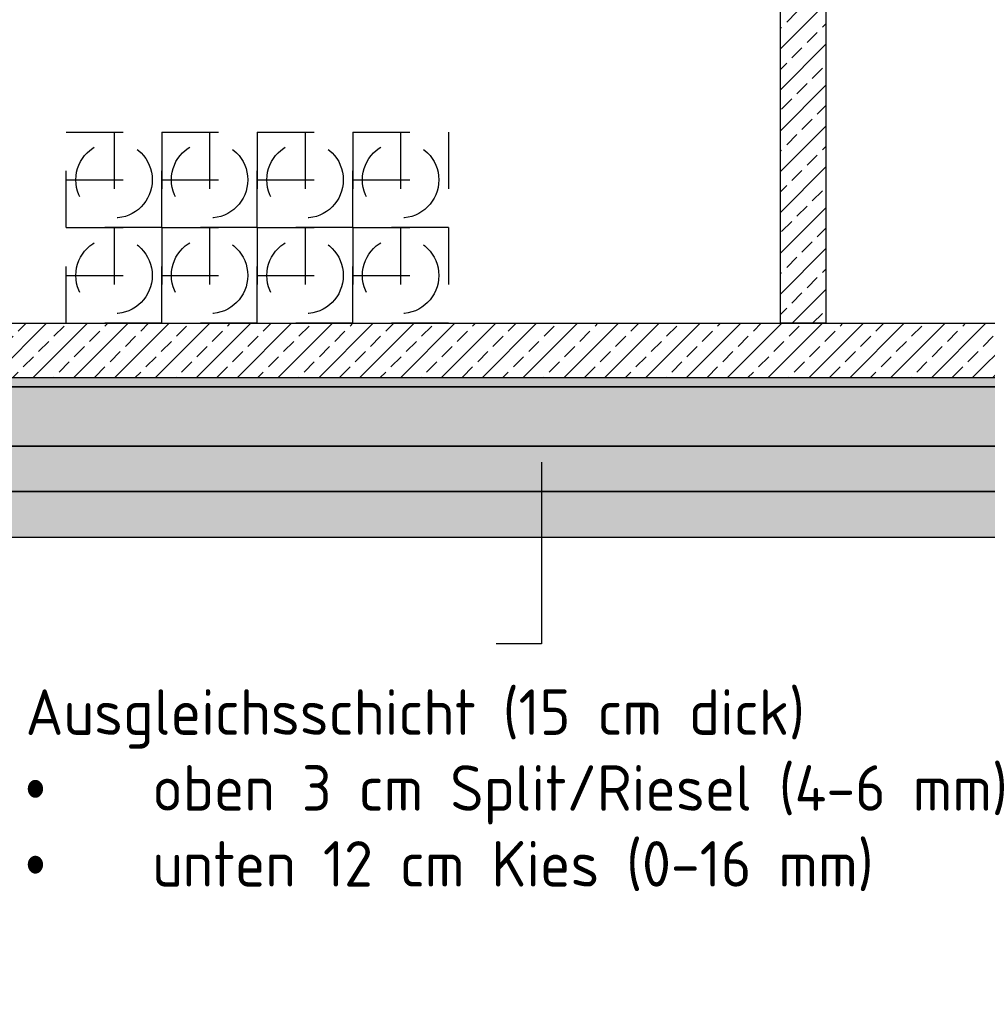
# Model space of a CAD drawing. Header units: metres. Extents: x -8 to 23.9, y -5.1 to 15.4.
# Tile 10 of 25: x -1.1 to 1, y 8.1 to 10.3. Entities that reach past the tile are written whole.
import ezdxf
from ezdxf import colors
from ezdxf.entities.mleader import LeaderData, LeaderLine
from ezdxf.math import Vec2, Vec3

# ---------------------------------------------------------------- set-up
doc = ezdxf.new("R2010")
doc.units = ezdxf.units.M
doc.linetypes.add('VERDECKT2', pattern=[0.1875, 0.125, -0.06250000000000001])
doc.layers.add('LAYOUT Kein Druck', color=5, linetype='Continuous', plot=False)
for name, color, linetype in [('SCHNITT RV Beistellung', 5, 'Continuous'), ('SCHNITT_BAU Bestand', 7, 'Continuous'), ('SCHNITT_BAU Neubau', 1, 'Continuous')]:
    doc.layers.add(name, color=color, linetype=linetype)
doc.styles.get("Standard").update_dxf_attribs({"font": 'isocpeur.ttf'})
doc.dimstyles.new('Beschriftung', dxfattribs={"dimscale": 0, "dimtxt": 1, "dimasz": 1, "dimexe": 1, "dimexo": 1, "dimgap": 1, "dimtad": 0, "dimtoh": 1, "dimzin": 1, "dimtxsty": 'Standard', "dimcen": 1, "dimadec": 0, "dimazin": 0, "dimtfac": 1, "dimtofl": 0, "dimtmove": 0, "dimatfit": 3, "dimfxl": 1, "dimfxlon": 1, "dimtfill": 1, "dimtolj": 1, "dimtzin": 0, "dimarcsym": 0})

# ---------------------------------------------------------------- blocks, each defined once
blk = doc.blocks.new('*D66')
at = {"layer": 'Defpoints', "color": 0, "transparency": 16777216}
for p in [(-2.429999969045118, 9.24999999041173), (2.430000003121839, 9.249999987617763), (2.430000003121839, 7.749999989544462)]:
    blk.add_point(p, dxfattribs=at)
at = {"layer": 'SCHNITT_BAU Bestand', "color": 0, "lineweight": -2, "transparency": 16777216}
for p, q in [((-2.429999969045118, 7.849999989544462), (-2.429999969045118, 7.649999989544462)), ((2.430000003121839, 7.849999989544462), (2.430000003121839, 7.649999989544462)), ((-2.329999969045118, 7.749999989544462), (-0.2174999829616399, 7.749999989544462)), ((2.330000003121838, 7.749999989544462), (0.2175000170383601, 7.749999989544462))]:
    blk.add_line(p, q, dxfattribs=at)
at = {"layer": 'SCHNITT_BAU Bestand', "color": 0, "transparency": 16777216}
for points in [[(-2.329999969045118, 7.766666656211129), (-2.329999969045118, 7.733333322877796), (-2.429999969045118, 7.749999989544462)], [(2.330000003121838, 7.766666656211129), (2.330000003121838, 7.733333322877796), (2.430000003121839, 7.749999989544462)]]:
    blk.add_solid(points, dxfattribs=at)
at = {"layer": 'SCHNITT_BAU Bestand', "color": 0, "transparency": 16777216, "insert": (1.703836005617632e-08, 7.749999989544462), "char_height": 0.1, "attachment_point": 5, "bg_fill": 3, "box_fill_scale": 1.1, "bg_fill_color": 256, "bg_fill_true_color": 13158600, "bg_fill_transparency": 0}
blk.add_mtext('\\A1;4,86', dxfattribs=at)
blk = doc.blocks.new('*D67')
at = {"layer": 'Defpoints', "color": 0, "transparency": 16777216}
for p in [(-4.500710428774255, 10.2499999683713), (4.500710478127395, 10.24999996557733), (4.500710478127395, 7.549999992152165)]:
    blk.add_point(p, dxfattribs=at)
at = {"layer": 'SCHNITT_BAU Bestand', "color": 0, "lineweight": -2, "transparency": 16777216}
for p, q in [((-4.500710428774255, 7.649999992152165), (-4.500710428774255, 7.449999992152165)), ((4.500710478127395, 7.649999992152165), (4.500710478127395, 7.449999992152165)), ((-4.400710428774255, 7.549999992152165), (-0.2124999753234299, 7.549999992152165)), ((4.400710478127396, 7.549999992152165), (0.2125000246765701, 7.549999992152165))]:
    blk.add_line(p, q, dxfattribs=at)
at = {"layer": 'SCHNITT_BAU Bestand', "color": 0, "transparency": 16777216}
for points in [[(-4.400710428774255, 7.566666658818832), (-4.400710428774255, 7.533333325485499), (-4.500710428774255, 7.549999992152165)], [(4.400710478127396, 7.566666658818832), (4.400710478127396, 7.533333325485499), (4.500710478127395, 7.549999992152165)]]:
    blk.add_solid(points, dxfattribs=at)
at = {"layer": 'SCHNITT_BAU Bestand', "color": 0, "transparency": 16777216, "insert": (2.467657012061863e-08, 7.549999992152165), "char_height": 0.1, "attachment_point": 5, "bg_fill": 3, "box_fill_scale": 1.1, "bg_fill_color": 256, "bg_fill_true_color": 13158600, "bg_fill_transparency": 0}
blk.add_mtext('\\A1;9,00', dxfattribs=at)
blk = doc.blocks.new('HSI150 K')
at = {"color": 0, "linetype": 'VERDECKT2', "lineweight": -2}
for p, q in [((0, 0.1049999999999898), (0, -0.1049999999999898)), ((-0.1050000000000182, 2.842170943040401e-14), (0.1050000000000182, 2.842170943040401e-14))]:
    blk.add_line(p, q, dxfattribs=at)
blk.add_lwpolyline([(-0.1050000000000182, 0.1049999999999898), (0.1050000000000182, 0.1049999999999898), (0.1050000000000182, -0.1049999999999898), (-0.1050000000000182, -0.1049999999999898)], close=True, dxfattribs=at)
blk.add_circle((0, 2.842170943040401e-14), 0.084, dxfattribs=at)

msp = doc.modelspace()

# ---------------------------------------------------------------- hatches: boundary and pattern name
at = {"layer": 'SCHNITT RV Beistellung'}
h = msp.add_hatch(dxfattribs=at)
h.set_pattern_fill('ANSI33', color=256, scale=0.009999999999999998, angle=352.2661922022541)
h.set_pattern_definition([(44.9999999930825, (-6.089999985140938, -5.170000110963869), (-0.04490128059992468, 0.04490128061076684), []), (44.9999999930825, (-6.045098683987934, -5.170000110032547), (-0.04490128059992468, 0.04490128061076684), [0.03174999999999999, -0.015875])])
h.paths.add_polyline_path([(-2.129999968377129, 12.81999989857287), (-1.990000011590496, 12.81999737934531), (-1.990000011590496, 9.619999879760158), (1.990000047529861, 9.619999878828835), (1.990000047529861, 12.81999737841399), (2.130000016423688, 12.8199998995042), (2.130000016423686, 9.49999998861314), (-2.129999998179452, 9.499999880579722)])
at = {"layer": 'SCHNITT_BAU Neubau'}
h = msp.add_hatch(dxfattribs=at)
h.set_pattern_fill('AR-SAND', color=256, scale=0.0009999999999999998, angle=352.2661922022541)
h.set_pattern_definition([(37.49999999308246, (-6.089999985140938, -5.170000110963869), (-0.0016000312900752, 0.04894132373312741), [0, -0.03860799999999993, 0, -0.04317999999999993, 0, -0.04127499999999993]), (7.499999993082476, (-6.089999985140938, -5.170000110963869), (0.04495232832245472, 0.07168251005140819), [0, -0.02082799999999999, 0, -0.03479799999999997, 0, -0.01333499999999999]), (327.4999999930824, (-6.1212419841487, -5.170000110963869), (0.07909923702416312, 0.0001437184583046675), [0, -0.01269999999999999, 0, -0.04571999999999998, 0, -0.05968999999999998]), (317.4999999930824, (-6.1212419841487, -5.170000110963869), (0.07635564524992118, 0.02229293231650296), [0, -0.006349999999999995, 0, -0.02997199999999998, 0, -0.03428999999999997])])
h.paths.add_polyline_path([(-2.199999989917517, 9.479999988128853), (2.200000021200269, 9.479999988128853), (2.180000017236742, 9.499999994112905), (-2.180000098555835, 9.499999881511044)])
h = msp.add_hatch(dxfattribs=at)
h.set_pattern_fill('GRAVEL', color=256, scale=0.004999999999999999, angle=352.2661922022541)
h.set_pattern_definition([(228.0127874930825, (-5.998559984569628, -5.043000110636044), (-1.016000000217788, -1.142999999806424), [0.017086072, -1.69152418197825]), (184.9697409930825, (-6.009989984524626, -5.055700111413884), (1.523999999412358, 0.1270000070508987), [0.02932023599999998, -2.902702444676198]), (132.5104470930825, (-6.039199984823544, -5.058240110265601), (1.27000000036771, -1.396999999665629), [0.020674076, -2.046736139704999]), (267.2736889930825, (-6.088729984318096, -5.089990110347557), (0.1270000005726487, 2.539999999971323), [0.026700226, -2.6433218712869]), (292.8336541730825, (-6.089999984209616, -5.116660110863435), (-0.6349999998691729, 1.524000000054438), [0.02618168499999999, -2.591990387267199]), (357.2736889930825, (-6.079839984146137, -5.140790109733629), (-2.539999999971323, 0.1270000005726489), [0.026700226, -2.6433218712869]), (37.69424046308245, (-6.053169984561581, -5.142060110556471), (-1.651000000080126, -1.26999999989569), [0.03530968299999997, -3.495655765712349]), (72.25532836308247, (-6.025229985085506, -5.120470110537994), (0.8890000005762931, 2.793999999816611), [0.03333597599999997, -3.300262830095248]), (121.4295656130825, (-6.015069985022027, -5.088720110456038), (-1.015999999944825, 1.651000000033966), [0.02679064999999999, -2.652277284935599]), (175.2363582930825, (-6.029039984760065, -5.065860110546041), (1.396999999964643, -0.1270000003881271), [0.03058566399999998, -1.498696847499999]), (222.3974377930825, (-6.059519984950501, -5.063320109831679), (-1.524000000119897, -1.396999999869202), [0.039553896, -3.91583862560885]), (138.8140748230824, (-5.96299998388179, -5.091260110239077), (-0.8889999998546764, 0.7620000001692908), [0.01350022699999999, -1.336528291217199]), (171.4692343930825, (-5.973159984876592, -5.082370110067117), (1.651000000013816, -0.2539999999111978), [0.02568409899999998, -2.542731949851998]), (224.9999999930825, (-5.998559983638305, -5.078560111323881), (-1.533314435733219e-11, -0.1270000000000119), [0.017960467, -0.1616446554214]), (203.1985905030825, (-6.007449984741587, -5.063320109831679), (0.6350000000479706, 0.2539999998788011), [0.009672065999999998, -0.9575311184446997]), (291.8014094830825, (-6.016339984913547, -5.06713011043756), (-0.1269999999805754, 0.3810000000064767), [0.013678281, -0.6702376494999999]), (30.96375652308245, (-6.011259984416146, -5.079830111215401), (0.3810000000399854, 0.2539999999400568), [0.02221598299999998, -0.7183149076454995]), (161.5650511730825, (-5.99220998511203, -5.06840011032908), (0.253999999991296, -0.1270000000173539), [0.01606435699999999, -0.3855449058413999]), (16.3895403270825, (-6.089999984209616, -5.06713011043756), (1.270000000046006, 0.3809999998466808), [0.02250439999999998, -2.227941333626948]), (70.34617593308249, (-6.068409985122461, -5.060780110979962), (-0.5080000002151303, -1.396999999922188), [0.01887994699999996, -1.869110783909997]), (293.1985905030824, (-5.99220998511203, -5.043000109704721), (-0.2539999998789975, 0.6350000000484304), [0.01934400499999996, -0.9478591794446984]), (343.6104596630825, (-5.98458998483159, -5.060780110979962), (-1.269999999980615, 0.3810000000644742), [0.02250439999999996, -2.227941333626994]), (339.4439547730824, (-6.089999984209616, -5.14587011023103), (-0.6349999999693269, 0.2540000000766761), [0.02170175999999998, -1.063386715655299]), (294.7751405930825, (-6.06967998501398, -5.15349011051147), (-0.635000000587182, 1.396999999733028), [0.01818360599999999, -1.800179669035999]), (66.8014094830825, (-5.990939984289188, -5.170000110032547), (0.2540000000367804, 0.6349999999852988), [0.01934400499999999, -0.9478591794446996]), (17.35402463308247, (-5.983319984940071, -5.15222011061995), (-1.651000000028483, -0.5079999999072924), [0.021289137, -2.107618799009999]), (69.44395477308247, (-6.053169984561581, -5.170000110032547), (-0.2540000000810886, -0.6349999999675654), [0.01085087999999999, -1.074237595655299]), (101.3099324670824, (-5.998559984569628, -5.170000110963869), (-0.1269999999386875, 0.5080000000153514), [0.006475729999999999, -0.6410997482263]), (165.9637565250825, (-5.999829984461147, -5.163650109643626), (0.3809999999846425, -0.1270000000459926), [0.026181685, -0.4974527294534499]), (186.0090059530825, (-6.025229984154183, -5.157300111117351), (1.270000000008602, 0.1269999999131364), [0.02426334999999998, -2.402068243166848]), (303.6900675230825, (-6.011259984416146, -5.091260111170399), (-0.1269999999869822, 0.2540000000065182), [0.01831619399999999, -0.4395888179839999]), (353.1572265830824, (-6.001099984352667, -5.106500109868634), (2.158999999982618, -0.2540000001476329), [0.03197783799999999, -3.165800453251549]), (60.9453958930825, (-5.969349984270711, -5.110310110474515), (-0.5080000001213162, -0.8889999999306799), [0.013075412, -1.2944696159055]), (89.99999999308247, (-5.96299998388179, -5.098880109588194), (-0.1269999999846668, 0.1270000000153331), [0.007619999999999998, -0.11938]), (120.2564371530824, (-6.027769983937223, -5.15349011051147), (0.5079999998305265, -0.8890000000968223), [0.017643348, -1.746697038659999]), (48.01278749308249, (-6.036659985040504, -5.13825010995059), (1.016000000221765, 1.142999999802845), [0.034172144, -1.67443810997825]), (359.9999999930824, (-6.013799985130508, -5.112850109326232), (0.1270000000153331, 0.1269999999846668), [0.03301999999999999, -0.09397999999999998]), (325.3048464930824, (-5.980779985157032, -5.112850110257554), (1.270000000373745, -0.8889999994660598), [0.02008047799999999, -1.987965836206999]), (254.0546040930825, (-5.96426998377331, -5.124280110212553), (-0.1270000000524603, -0.5079999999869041), [0.01849145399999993, -0.906082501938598]), (207.6459753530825, (-5.969349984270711, -5.142060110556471), (-2.413000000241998, -1.269999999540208), [0.030107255, -2.980623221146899]), (175.4260787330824, (-5.996019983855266, -5.156030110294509), (-1.650999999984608, 0.1270000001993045), [0.03185147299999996, -3.153292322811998])])
h.paths.add_polyline_path([(-2.329999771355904, 9.34999998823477), (2.330000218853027, 9.34999998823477), (2.200000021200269, 9.479999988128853), (-2.199999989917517, 9.479999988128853)])

# ---------------------------------------------------------------- linework, layer by layer
at = {"layer": 'LAYOUT Kein Druck'}
msp.add_lwpolyline([(5.50071049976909, 10.24999998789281), (4.500710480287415, 10.24999996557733), (3.350710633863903, 9.100000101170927), (3.309289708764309, 9.100000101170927), (3.159289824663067, 9.249999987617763), (-3.159289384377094, 9.249999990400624), (-3.30928926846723, 9.100000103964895), (-3.350710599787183, 9.100000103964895), (-4.500710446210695, 10.2499999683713), (-5.50071046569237, 10.24999998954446), (-5.50071046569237, 10.14999998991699), (-4.542131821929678, 10.14999996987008), (-3.392131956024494, 9.000000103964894), (-3.267867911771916, 9.000000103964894), (-3.117868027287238, 9.149999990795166), (3.117868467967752, 9.149999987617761), (3.267868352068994, 9.000000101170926), (3.392131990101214, 9.000000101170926), (4.542131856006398, 10.14999996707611), (5.50071049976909, 10.14999998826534)], close=True, dxfattribs=at)
at = {"layer": 'SCHNITT RV Beistellung', "transparency": 33554687}
msp.add_lwpolyline([(-2.129999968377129, 12.81999989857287), (-1.990000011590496, 12.81999737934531), (-1.990000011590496, 9.619999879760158), (1.990000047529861, 9.619999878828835), (1.990000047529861, 12.81999737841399), (2.130000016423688, 12.8199998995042), (2.130000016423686, 9.49999998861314), (-2.129999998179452, 9.499999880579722)], close=True, dxfattribs=at)
at = {"layer": 'SCHNITT_BAU Bestand'}
msp.add_lwpolyline([(-5.50071046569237, 10.24999997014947), (-4.500710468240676, 10.24999999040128), (-3.350710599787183, 9.100000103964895), (-3.30928926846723, 9.100000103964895), (-3.159289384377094, 9.249999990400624), (3.159289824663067, 9.249999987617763), (3.309289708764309, 9.100000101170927), (3.350710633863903, 9.100000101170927), (4.500710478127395, 10.24999996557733), (5.130000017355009, 10.24999998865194)], dxfattribs=at)
at = {"layer": 'SCHNITT_BAU Neubau'}
for points in [[(-2.199999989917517, 9.479999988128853), (2.200000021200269, 9.479999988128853), (2.180000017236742, 9.499999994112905), (-2.180000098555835, 9.499999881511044)], [(-2.329999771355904, 9.34999998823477), (2.330000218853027, 9.34999998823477), (2.200000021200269, 9.479999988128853), (-2.199999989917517, 9.479999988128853)]]:
    msp.add_lwpolyline(points, close=True, dxfattribs=at)

# ---------------------------------------------------------------- next in the draw order: dimensions: what is measured, and where the dimension line sits
at = {"layer": 'SCHNITT_BAU Bestand'}
dim = msp.add_linear_dim(base=(2.430000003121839, 7.749999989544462), p1=(-2.429999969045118, 9.24999999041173), p2=(2.430000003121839, 9.249999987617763), dimstyle='Beschriftung', dxfattribs=at)
dim.commit()
dim.dimension.update_dxf_attribs({"geometry": '*D66', "text_midpoint": (1.703836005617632e-08, 7.749999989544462)})

# ---------------------------------------------------------------- next in the draw order: dimensions: what is measured, and where the dimension line sits
dim = msp.add_linear_dim(base=(4.500710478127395, 7.549999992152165), p1=(-4.500710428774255, 10.2499999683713), p2=(4.500710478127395, 10.24999996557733), dimstyle='Beschriftung', dxfattribs=at)
dim.commit()
dim.dimension.update_dxf_attribs({"geometry": '*D67', "text_midpoint": (2.467657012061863e-08, 7.549999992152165)})

# ---------------------------------------------------------------- next in the draw order: hatches: boundary and pattern name
at = {"layer": 'SCHNITT RV Beistellung'}
h = msp.add_hatch(dxfattribs=at)
h.set_pattern_fill('ANSI33', color=256, scale=0.01, angle=360)
h.set_pattern_definition([(44.99999999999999, (1.377872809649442e-08, 0.8072891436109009), (-0.04490128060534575, 0.04490128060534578), []), (44.99999999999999, (0.04490131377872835, 0.8072891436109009), (-0.04490128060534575, 0.04490128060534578), [0.03175, -0.015875])])
h.paths.add_polyline_path([(0.6250006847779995, 9.61999987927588), (0.5250006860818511, 9.61999987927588), (0.5250006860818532, 12.61999737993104), (0.6250006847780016, 12.61999737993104)])
at = {"layer": 'SCHNITT_BAU Bestand'}
h = msp.add_hatch(dxfattribs=at)
h.set_pattern_fill('EARTH', color=256, scale=0.009999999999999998, angle=360)
h.set_pattern_definition([(360, (1.377872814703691e-08, 1.219999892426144), (0.06350000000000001, 0.06349999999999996), [0.06349999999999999, -0.06349999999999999]), (360, (1.37787281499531e-08, 1.243812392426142), (0.06350000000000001, 0.06349999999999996), [0.06349999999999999, -0.06349999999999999]), (360, (1.377872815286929e-08, 1.267624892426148), (0.06350000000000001, 0.06349999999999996), [0.06349999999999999, -0.06349999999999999]), (90, (0.00793751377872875, 1.275562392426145), (-0.06349999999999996, 0.06350000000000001), [0.06349999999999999, -0.06349999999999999]), (90, (0.03175001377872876, 1.275562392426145), (-0.06349999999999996, 0.06350000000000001), [0.06349999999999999, -0.06349999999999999]), (90, (0.05556251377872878, 1.275562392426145), (-0.06349999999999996, 0.06350000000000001), [0.06349999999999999, -0.06349999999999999])])
h.paths.add_polyline_path([(5.50071049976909, 10.24999998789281), (4.500710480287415, 10.24999996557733), (3.350710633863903, 9.100000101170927), (3.309289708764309, 9.100000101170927), (3.159289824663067, 9.249999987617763), (-3.159289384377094, 9.249999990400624), (-3.30928926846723, 9.100000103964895), (-3.350710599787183, 9.100000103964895), (-4.500710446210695, 10.2499999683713), (-5.50071046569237, 10.24999998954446), (-5.50071046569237, 10.14999998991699), (-4.542131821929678, 10.14999996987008), (-3.392131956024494, 9.000000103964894), (-3.267867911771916, 9.000000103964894), (-3.117868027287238, 9.149999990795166), (3.117868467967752, 9.149999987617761), (3.267868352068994, 9.000000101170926), (3.392131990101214, 9.000000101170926), (4.542131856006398, 10.14999996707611), (5.50071049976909, 10.14999998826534)])
at = {"layer": 'SCHNITT_BAU Neubau'}
h = msp.add_hatch(dxfattribs=at)
h.set_pattern_fill('EARTH', color=256, scale=0.01, angle=360)
h.set_pattern_definition([(360, (1.377872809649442e-08, 0.8072891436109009), (0.06350000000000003, 0.06349999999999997), [0.0635, -0.0635]), (360, (1.377872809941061e-08, 0.8311016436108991), (0.06350000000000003, 0.06349999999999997), [0.0635, -0.0635]), (360, (1.37787281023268e-08, 0.8549141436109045), (0.06350000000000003, 0.06349999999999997), [0.0635, -0.0635]), (90, (0.0079375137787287, 0.8628516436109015), (-0.06349999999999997, 0.06350000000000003), [0.0635, -0.0635]), (90, (0.03175001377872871, 0.8628516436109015), (-0.06349999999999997, 0.06350000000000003), [0.0635, -0.0635]), (90, (0.05556251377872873, 0.8628516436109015), (-0.06349999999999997, 0.06350000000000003), [0.0635, -0.0635])])
h.paths.add_polyline_path([(-2.429999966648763, 9.249999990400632), (2.430000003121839, 9.249999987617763), (2.329999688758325, 9.34999998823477), (-2.329999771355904, 9.34999998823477)])

# ---------------------------------------------------------------- next in the draw order: linework, layer by layer
at = {"layer": 'SCHNITT RV Beistellung'}
msp.add_lwpolyline([(0.6250006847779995, 9.61999987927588), (0.5250006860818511, 9.61999987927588), (0.5250006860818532, 12.61999737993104), (0.6250006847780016, 12.61999737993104)], close=True, dxfattribs=at)
at = {"layer": 'SCHNITT_BAU Neubau'}
msp.add_lwpolyline([(-2.429999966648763, 9.249999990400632), (2.430000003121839, 9.249999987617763), (2.329999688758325, 9.34999998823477), (-2.329999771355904, 9.34999998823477)], close=True, dxfattribs=at)

# ---------------------------------------------------------------- next in the draw order: block references
at = {"layer": 'SCHNITT RV Beistellung'}
for p in [(-0.9400000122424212, 9.93499988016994), (-0.7300000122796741, 9.93499988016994), (-0.520000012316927, 9.93499988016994), (-0.31000001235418, 9.934999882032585), (-0.9400000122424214, 9.724999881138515), (-0.7300000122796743, 9.724999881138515), (-0.5200000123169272, 9.724999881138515), (-0.31000001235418, 9.724999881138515)]:
    msp.add_blockref('HSI150 K', p, dxfattribs=at)

# ---------------------------------------------------------------- next in the draw order: leaders
at = {"layer": 'SCHNITT_BAU Neubau'}
ml = msp.add_multileader_mtext('Standard', dxfattribs=at)
ml.set_content('Ausgleichsschicht (15 cm dick)\\P\\pxi-3,l3,t3;{\\fSymbol|b0|i0|c2|p18;·^I}oben 3 cm Split/Riesel (4-6 mm)\\P{\\fSymbol|b0|i0|c2|p18;·^I}unten 12 cm Kies (0-16 mm)', color=256)
ml.set_leader_properties()
ml.build(insert=Vec2(0, 0))
ml.multileader.update_dxf_attribs({"text_attachment_direction": 1, "dogleg_length": 1, "arrow_head_size": 0.1, "scale": 0.1})
ctx = ml.context
ctx.base_point, ctx.scale, ctx.char_height, ctx.arrow_head_size, ctx.landing_gap_size, ctx.plane_origin, ctx.plane_x_axis, ctx.plane_y_axis = Vec3(-6.233437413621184e-07, 8.242099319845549), 0.1, 0.1, 0.1, 0.1, Vec3(-1.540514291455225, 8.932950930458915), Vec3(1, -1.452925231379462e-10), Vec3(1.452925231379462e-10, 1)
notes = []
notes.append((ctx, [(0, (1, 1, 0), (-6.232459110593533e-07, 8.915432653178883), (-1, 1.452925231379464e-10), 0.1, [(0, [(-6.232459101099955e-07, 9.414999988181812)], 0, [])])]))
ctx.mtext.insert, ctx.mtext.text_direction, ctx.mtext.rotation, ctx.mtext.flow_direction = Vec3(-1.135000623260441, 8.815432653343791), Vec3(1, -1.452924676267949e-10), 6.283185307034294, 5
ml = msp.add_multileader_mtext('Standard', dxfattribs=at)
ml.set_content('\\pxi-3,l3,t3;Bodenaustausch bis 1,0 m u. GOK mit frostunempfindliches Material (F1-Material)', color=256)
ml.set_leader_properties()
ml.build(insert=Vec2(0, 0))
ml.multileader.update_dxf_attribs({"text_attachment_direction": 1, "dogleg_length": 1, "arrow_head_size": 0.1, "scale": 0.1})
ctx = ml.context
ctx.base_point, ctx.scale, ctx.char_height, ctx.arrow_head_size, ctx.landing_gap_size, ctx.plane_origin, ctx.plane_x_axis, ctx.plane_y_axis = Vec3(1.417990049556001, 7.847099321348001), 0.1, 0.1, 0.1, 0.1, Vec3(-0.1225236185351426, 8.817950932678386), Vec3(1, -1.452925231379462e-10), Vec3(1.452925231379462e-10, 1)
notes.append((ctx, [(0, (1, 1, 0), (1.4179900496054, 8.187099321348), (-1, 1.452925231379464e-10), 0.1, [(0, [(1.417990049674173, 9.299999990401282)], 0, [])])]))
ctx.mtext.insert, ctx.mtext.text_direction, ctx.mtext.rotation, ctx.mtext.flow_direction = Vec3(-1.04950995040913, 8.08709932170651), Vec3(1, -1.452924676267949e-10), 6.283185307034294, 5
for ctx, leaders in notes:
    for number, flags, end, landing, length, lines in leaders:
        leader = LeaderData()
        leader.index, (leader.has_last_leader_line, leader.has_dogleg_vector, leader.attachment_direction) = number, flags
        leader.last_leader_point, leader.dogleg_vector, leader.dogleg_length = Vec3(end), Vec3(landing), length
        for number, points, colour, breaks in lines:
            line = LeaderLine()
            line.index, line.vertices, line.color, line.breaks = number, Vec3.list(points), colors.encode_raw_color(colour), breaks
            leader.lines.append(line)
        ctx.leaders.append(leader)

doc.saveas('drawing.dxf')
